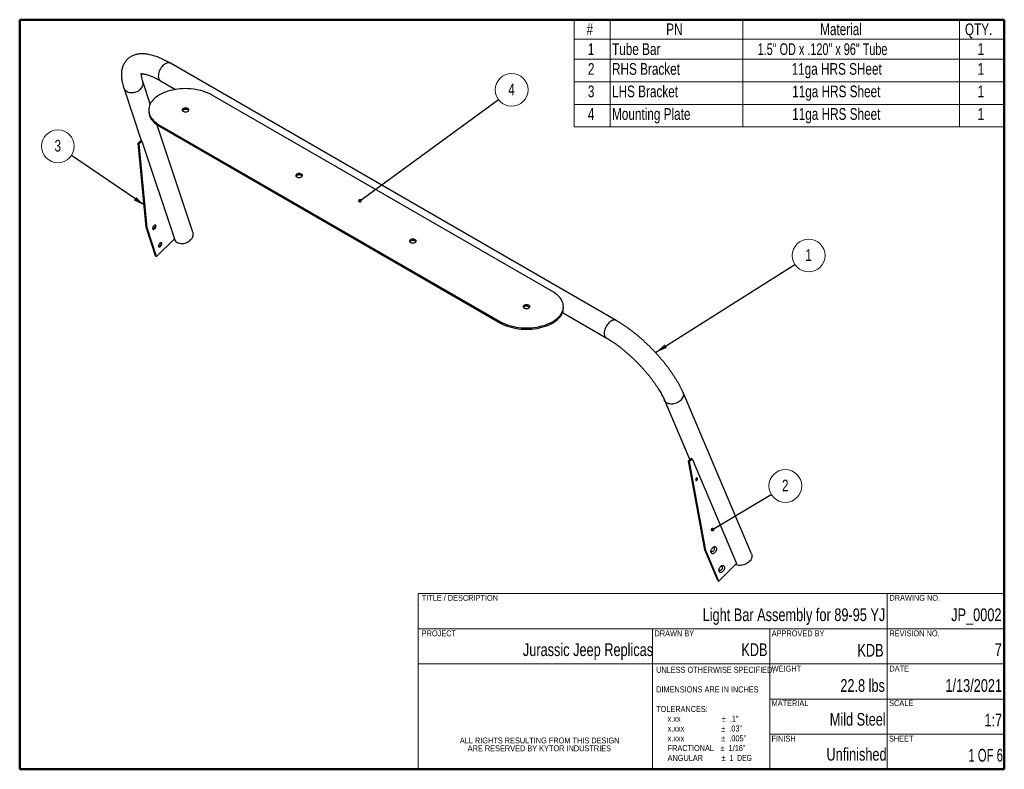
# Model space of a CAD drawing. Header units: inches. Extents: x 0.2 to 10.8, y 0.2 to 8.2.
import ezdxf

# ---------------------------------------------------------------- set-up
doc = ezdxf.new("R2010")
doc.units = ezdxf.units.IN
doc.header["$MEASUREMENT"] = 0
doc.styles.add('SLDTEXTSTYLE0', font='TXT', dxfattribs={"width": 0.75})
doc.styles.add('SLDTEXTSTYLE1', font='TXT', dxfattribs={"width": 0.666667})
doc.styles.add('SLDTEXTSTYLE2', font='TXT', dxfattribs={"width": 0.692308})
doc.dimstyles.new('SLDDIMSTYLE0', dxfattribs={"dimtxt": 0.18, "dimasz": 0.13, "dimexe": 0, "dimexo": 0.0625, "dimgap": 0, "dimtad": 0, "dimtih": 1, "dimtoh": 1, "dimdec": 0, "dimrnd": 1e-09, "dimzin": 0, "dimdsep": 46, "dimlunit": 5, "dimtxsty": 'Standard', "dimsah": 1, "dimcen": 0.09, "dimadec": 0, "dimazin": 0, "dimtfac": 0.13, "dimtdec": 0, "dimtofl": 0, "dimtmove": 0, "dimatfit": 3, "dimfxl": 0, "dimfrac": 2, "dimtolj": 1, "dimtzin": 0, "dimarcsym": 0})
doc.dimstyles.new('SLDDIMSTYLE1', dxfattribs={"dimtxt": 0.18, "dimasz": 0.04, "dimexe": 0, "dimexo": 0.0625, "dimgap": 0, "dimtad": 0, "dimtih": 1, "dimtoh": 1, "dimdec": 0, "dimrnd": 1e-09, "dimzin": 0, "dimdsep": 46, "dimlunit": 5, "dimtxsty": 'Standard', "dimblk1": 'DOT', "dimblk2": 'DOT', "dimsah": 1, "dimcen": 0.09, "dimadec": 0, "dimazin": 0, "dimtfac": 0.04, "dimtdec": 0, "dimtofl": 0, "dimtmove": 0, "dimatfit": 3, "dimldrblk": 'DOT', "dimfxl": 0, "dimfrac": 2, "dimtolj": 1, "dimtzin": 0, "dimarcsym": 0})

# ---------------------------------------------------------------- blocks, each defined once
blk = doc.blocks.new('SW_NOTE_0')
at = {"color": 0, "linetype": 'Continuous', "lineweight": 0, "char_height": 0.065, "attachment_point": 1}
for s, insert, style in [('UNLESS OTHERWISE SPECIFIED:', (0, 0.084), 'SLDTEXTSTYLE0'), ('DIMENSIONS ARE IN INCHES', (0, -0.125), 'SLDTEXTSTYLE0'), ('TOLERANCES:', (0, -0.334), 'SLDTEXTSTYLE0'), ('x.xx', (0.122, -0.438), 'SLDTEXTSTYLE0'), ('%%p', (0.7, -0.438), 'SLDTEXTSTYLE0'), ('.1"', (0.786, -0.438), 'SLDTEXTSTYLE0'), ('x.xxx', (0.122, -0.542), 'SLDTEXTSTYLE0'), ('%%p', (0.693, -0.542), 'SLDTEXTSTYLE0'), ('.03"', (0.78, -0.542), 'SLDTEXTSTYLE0'), ('x.xxx', (0.122, -0.647), 'SLDTEXTSTYLE0'), ('%%p', (0.693, -0.647), 'SLDTEXTSTYLE0'), ('.005"', (0.78, -0.647), 'SLDTEXTSTYLE0'), ('FRACTIONAL', (0.122, -0.751), 'SLDTEXTSTYLE0'), ('%%p', (0.686, -0.751), 'SLDTEXTSTYLE0'), ('1/16"', (0.772, -0.751), 'SLDTEXTSTYLE0'), ('ANGULAR', (0.122, -0.856), 'SLDTEXTSTYLE0'), ('%%p', (0.697, -0.856), 'SLDTEXTSTYLE0'), ('1  DEG', (0.783, -0.856), 'SLDTEXTSTYLE1')]:
    blk.add_mtext(s, dxfattribs=dict(at, insert=insert, style=style))
blk = doc.blocks.new('SW_NOTE_0_1')
at = {"color": 0, "linetype": 'Continuous', "lineweight": 0, "char_height": 0.0625, "attachment_point": 2, "style": 'SLDTEXTSTYLE0'}
for s, insert in [('ALL RIGHTS RESULTING FROM THIS DESIGN', (0.813, 0.081)), ('ARE RESERVED BY KYTOR INDUSTRIES', (0.81, -0.003))]:
    blk.add_mtext(s, dxfattribs=dict(at, insert=insert))
blk = doc.blocks.new('SW_TABLEANNOTATION_0')
at = {"color": 0, "linetype": 'Continuous', "lineweight": 18}
for p, q in [((0, 0), (0, -0.209)), ((0, 0), (0.384, 0)), ((0.384, 0), (0.384, -0.209)), ((0.384, 0), (1.8, 0)), ((1.8, 0), (1.8, -0.209)), ((1.8, 0), (4.108, 0)), ((4.108, 0), (4.108, -0.209)), ((4.108, 0), (4.587, 0)), ((4.587, 0), (4.587, -0.209)), ((0, -0.209), (0.384, -0.209)), ((0, -0.209), (0, -0.423)), ((0.384, -0.209), (1.8, -0.209)), ((0.384, -0.209), (0.384, -0.423)), ((1.8, -0.209), (4.108, -0.209)), ((1.8, -0.209), (1.8, -0.423)), ((4.108, -0.209), (4.587, -0.209)), ((4.108, -0.209), (4.108, -0.423)), ((4.587, -0.209), (4.587, -0.423)), ((0, -0.423), (0, -0.664)), ((0, -0.423), (0.384, -0.423)), ((0.384, -0.423), (0.384, -0.664)), ((0.384, -0.423), (1.8, -0.423)), ((1.8, -0.423), (1.8, -0.664)), ((1.8, -0.423), (4.108, -0.423)), ((4.108, -0.423), (4.108, -0.664)), ((4.108, -0.423), (4.587, -0.423)), ((4.587, -0.423), (4.587, -0.664)), ((0, -0.664), (0, -0.904)), ((0, -0.664), (0.384, -0.664)), ((0.384, -0.664), (0.384, -0.904)), ((0.384, -0.664), (1.8, -0.664)), ((1.8, -0.664), (1.8, -0.904)), ((1.8, -0.664), (4.108, -0.664)), ((4.108, -0.664), (4.108, -0.904)), ((4.108, -0.664), (4.587, -0.664)), ((4.587, -0.664), (4.587, -0.904)), ((0, -0.904), (0, -1.144)), ((0, -0.904), (0.384, -0.904)), ((0.384, -0.904), (0.384, -1.144)), ((0.384, -0.904), (1.8, -0.904)), ((1.8, -0.904), (1.8, -1.144)), ((1.8, -0.904), (4.108, -0.904)), ((4.108, -0.904), (4.108, -1.144)), ((4.108, -0.904), (4.587, -0.904)), ((4.587, -0.904), (4.587, -1.144)), ((0, -1.144), (0.384, -1.144)), ((0.384, -1.144), (1.8, -1.144)), ((1.8, -1.144), (4.108, -1.144)), ((4.108, -1.144), (4.587, -1.144))]:
    blk.add_line(p, q, dxfattribs=at)
at = {"color": 0, "linetype": 'Continuous', "lineweight": 0, "char_height": 0.125, "attachment_point": 1}
for s, insert, style in [('#', (0.132, -0.04), 'SLDTEXTSTYLE0'), ('PN', (0.981, -0.04), 'SLDTEXTSTYLE0'), ('Material', (2.623, -0.04), 'SLDTEXTSTYLE0'), ('QTY.', (4.167, -0.04), 'SLDTEXTSTYLE0'), ('1', (0.146, -0.252), 'SLDTEXTSTYLE0'), ('Tube Bar', (0.404, -0.252), 'SLDTEXTSTYLE0'), ('1.5" OD x .120" x 96" Tube', (1.957, -0.252), 'SLDTEXTSTYLE2'), ('1', (4.302, -0.252), 'SLDTEXTSTYLE0'), ('2', (0.146, -0.463), 'SLDTEXTSTYLE0'), ('RHS Bracket', (0.404, -0.463), 'SLDTEXTSTYLE0'), ('11ga HRS SHeet', (2.319, -0.463), 'SLDTEXTSTYLE0'), ('1', (4.302, -0.463), 'SLDTEXTSTYLE0'), ('3', (0.146, -0.703), 'SLDTEXTSTYLE0'), ('LHS Bracket', (0.404, -0.703), 'SLDTEXTSTYLE0'), ('11ga HRS Sheet', (2.325, -0.703), 'SLDTEXTSTYLE0'), ('1', (4.302, -0.703), 'SLDTEXTSTYLE0'), ('4', (0.146, -0.944), 'SLDTEXTSTYLE0'), ('Mounting Plate', (0.404, -0.944), 'SLDTEXTSTYLE0'), ('11ga HRS Sheet', (2.325, -0.944), 'SLDTEXTSTYLE0'), ('1', (4.302, -0.944), 'SLDTEXTSTYLE0')]:
    blk.add_mtext(s, dxfattribs=dict(at, insert=insert, style=style))
blk = doc.blocks.new('SW_NOTE_0_2')
at = {"color": 0, "linetype": 'Continuous', "lineweight": 0}
blk.add_circle((0.148, 0.094), 0.175, dxfattribs=at)
at = {"color": 0, "linetype": 'Continuous', "lineweight": 0, "insert": (0.146, 0.161), "char_height": 0.125, "attachment_point": 2, "style": 'SLDTEXTSTYLE0'}
blk.add_mtext('1', dxfattribs=at)
blk = doc.blocks.new('SW_NOTE_0_3')
at = {"color": 0, "linetype": 'Continuous', "lineweight": 0}
blk.add_circle((0.15, 0.09), 0.175, dxfattribs=at)
at = {"color": 0, "linetype": 'Continuous', "lineweight": 0, "insert": (0.149, 0.157), "char_height": 0.125, "attachment_point": 2, "style": 'SLDTEXTSTYLE0'}
blk.add_mtext('2', dxfattribs=at)
blk = doc.blocks.new('_Dot')
at = {"color": 0, "linetype": 'ByBlock', "lineweight": -2}
blk.add_line((-0.5, 0), (-1, 0), dxfattribs=at)
at = {"color": 0, "linetype": 'ByBlock', "const_width": 0.5}
blk.add_lwpolyline([(-0.25, 0, 1), (0.25, 0, 1)], format="xyb", close=True, dxfattribs=at)
blk = doc.blocks.new('SW_NOTE_0_4')
at = {"color": 0, "linetype": 'Continuous', "lineweight": 0}
blk.add_circle((0.141, 0.103), 0.175, dxfattribs=at)
at = {"color": 0, "linetype": 'Continuous', "lineweight": 0, "insert": (0.14, 0.17), "char_height": 0.125, "attachment_point": 2, "style": 'SLDTEXTSTYLE0'}
blk.add_mtext('4', dxfattribs=at)
blk = doc.blocks.new('SW_NOTE_0_5')
at = {"color": 0, "linetype": 'Continuous', "lineweight": 0}
blk.add_circle((-0.145, 0.098), 0.175, dxfattribs=at)
at = {"color": 0, "linetype": 'Continuous', "lineweight": 0, "insert": (-0.146, 0.166), "char_height": 0.125, "attachment_point": 2, "style": 'SLDTEXTSTYLE0'}
blk.add_mtext('3', dxfattribs=at)

msp = doc.modelspace()

# ---------------------------------------------------------------- linework, layer by layer
at = {"color": 7, "linetype": 'Continuous', "lineweight": 50}
for p, q in [((0.25, 0.25), (0.25, 8.25)), ((0.25, 8.25), (10.75, 8.25)), ((10.75, 8.25), (10.75, 0.25)), ((10.75, 0.25), (0.25, 0.25))]:
    msp.add_line(p, q, dxfattribs=at)
at = {"color": 7, "linetype": 'Continuous', "lineweight": 25}
for p, q in [((6.612, 5.04), (1.857, 7.785)), ((1.642, 7.352), (1.563, 7.591)), ((1.75, 7.599), (1.913, 7.505)), ((1.36, 7.523), (1.547, 6.959)), ((5.933, 5.348), (2.296, 7.447)), ((1.626, 7.287), (1.626, 7.272)), ((2.098, 5.981), (1.717, 7.126)), ((1.741, 7.126), (5.377, 5.027)), ((1.741, 7.126), (1.741, 7.112)), ((1.741, 7.112), (5.377, 5.012)), ((1.512, 6.933), (1.541, 6.962)), ((1.597, 6.035), (1.512, 6.933)), ((1.512, 6.933), (1.525, 6.925)), ((1.525, 6.925), (1.554, 6.954)), ((1.541, 6.962), (1.554, 6.954)), ((1.554, 6.954), (1.901, 5.912)), ((1.609, 6.027), (1.525, 6.925)), ((1.597, 6.035), (1.609, 6.027)), ((1.698, 5.731), (1.597, 6.035)), ((1.71, 5.723), (1.609, 6.027)), ((1.901, 5.912), (1.71, 5.723)), ((1.698, 5.731), (1.71, 5.723)), ((6.048, 5.173), (6.048, 5.187)), ((6.038, 5.124), (6.505, 4.854)), ((5.377, 5.027), (5.377, 5.012)), ((8.055, 2.548), (7.324, 4.271)), ((7.127, 4.188), (7.395, 3.554)), ((7.381, 3.541), (7.411, 3.57)), ((7.411, 3.57), (7.423, 3.563)), ((7.556, 2.591), (7.381, 3.541)), ((7.381, 3.541), (7.394, 3.534)), ((7.394, 3.534), (7.423, 3.563)), ((7.568, 2.585), (7.394, 3.534)), ((7.423, 3.563), (7.896, 2.448)), ((7.461, 3.342), (7.459, 3.341)), ((7.556, 2.591), (7.568, 2.585)), ((7.694, 2.266), (7.556, 2.591)), ((7.706, 2.259), (7.568, 2.585)), ((7.896, 2.448), (7.706, 2.259)), ((7.694, 2.266), (7.706, 2.259))]:
    msp.add_line(p, q, dxfattribs=at)
at = {"color": 7, "linetype": 'Continuous', "lineweight": 18}
for p, q in [((10.75, 2.125), (4.5, 2.125)), ((4.5, 0.25), (4.5, 2.125)), ((9.5, 2.125), (9.5, 0.25)), ((9.5, 1.75), (4.5, 1.75)), ((7, 1.75), (7, 0.25)), ((8.25, 1.75), (8.25, 0.25)), ((9.5, 1.75), (10.75, 1.75)), ((7, 1.375), (4.5, 1.375)), ((7, 1.375), (10.75, 1.375)), ((8.25, 1), (10.75, 1)), ((8.25, 0.625), (10.75, 0.625))]:
    msp.add_line(p, q, dxfattribs=at)
at = {"color": 8, "linetype": 'Continuous', "lineweight": 25, "flags": 128}
for points in [[(1.857, 7.785), (1.855, 7.786), (1.847, 7.789), (1.838, 7.79), (1.829, 7.789), (1.819, 7.787), (1.809, 7.782), (1.798, 7.776), (1.788, 7.769), (1.778, 7.76)], [(1.778, 7.76), (1.769, 7.749), (1.76, 7.738), (1.752, 7.726), (1.745, 7.713), (1.739, 7.7), (1.734, 7.687), (1.731, 7.673), (1.729, 7.66), (1.728, 7.648), (1.729, 7.637), (1.731, 7.626), (1.735, 7.617), (1.739, 7.609), (1.745, 7.603), (1.75, 7.599)], [(1.36, 7.523), (1.363, 7.516), (1.369, 7.506), (1.376, 7.497), (1.385, 7.489), (1.396, 7.483), (1.407, 7.478), (1.42, 7.474), (1.434, 7.472), (1.448, 7.472), (1.462, 7.473), (1.476, 7.475), (1.49, 7.48), (1.504, 7.485), (1.516, 7.492), (1.528, 7.5), (1.539, 7.51), (1.547, 7.52), (1.555, 7.53), (1.561, 7.542), (1.564, 7.553), (1.566, 7.565), (1.566, 7.576), (1.564, 7.587), (1.563, 7.591)], [(6.612, 5.04), (6.61, 5.041), (6.602, 5.044), (6.593, 5.045), (6.584, 5.044), (6.574, 5.042), (6.564, 5.037), (6.553, 5.031), (6.543, 5.024), (6.533, 5.015)], [(6.533, 5.015), (6.524, 5.004), (6.515, 4.993), (6.507, 4.981), (6.5, 4.968), (6.494, 4.955), (6.489, 4.942), (6.486, 4.928), (6.484, 4.915), (6.483, 4.903), (6.484, 4.892), (6.486, 4.881), (6.489, 4.872), (6.494, 4.864), (6.5, 4.858), (6.505, 4.854)], [(7.324, 4.271), (7.326, 4.264), (7.328, 4.254), (7.328, 4.243), (7.326, 4.232), (7.322, 4.221), (7.316, 4.21), (7.309, 4.199), (7.3, 4.189)], [(7.3, 4.189), (7.289, 4.18), (7.278, 4.172), (7.265, 4.164), (7.252, 4.158), (7.238, 4.154), (7.224, 4.15), (7.21, 4.148), (7.196, 4.148), (7.183, 4.149), (7.171, 4.152), (7.159, 4.156), (7.149, 4.162), (7.14, 4.168), (7.133, 4.176), (7.128, 4.185), (7.127, 4.188)]]:
    msp.add_lwpolyline(points, dxfattribs=at)
at = {"color": 7, "linetype": 'Continuous', "lineweight": 25, "flags": 128}
for points in [[(2.296, 7.447), (2.276, 7.458), (2.254, 7.468), (2.231, 7.478), (2.207, 7.486), (2.182, 7.493), (2.156, 7.499), (2.129, 7.504), (2.102, 7.508), (2.074, 7.511), (2.046, 7.513), (2.018, 7.514), (1.99, 7.513), (1.962, 7.511), (1.935, 7.508), (1.908, 7.504), (1.881, 7.499), (1.855, 7.493), (1.83, 7.486), (1.806, 7.478), (1.783, 7.468), (1.761, 7.458), (1.741, 7.447), (1.721, 7.435), (1.704, 7.423), (1.688, 7.409), (1.674, 7.395), (1.661, 7.381), (1.65, 7.366), (1.641, 7.351), (1.634, 7.335), (1.629, 7.319), (1.627, 7.303), (1.626, 7.287), (1.627, 7.271), (1.629, 7.254), (1.634, 7.239), (1.641, 7.223), (1.65, 7.207), (1.661, 7.193), (1.674, 7.178), (1.688, 7.164), (1.704, 7.151), (1.721, 7.138), (1.741, 7.126)], [(1.626, 7.272), (1.627, 7.256), (1.629, 7.24), (1.634, 7.224), (1.641, 7.208), (1.65, 7.193), (1.661, 7.178), (1.674, 7.163), (1.688, 7.15), (1.704, 7.136), (1.721, 7.124), (1.741, 7.112)], [(1.993, 7.272), (2, 7.269), (2.008, 7.267), (2.016, 7.266), (2.025, 7.266), (2.033, 7.268), (2.04, 7.271), (2.046, 7.274), (2.051, 7.278), (2.053, 7.283), (2.054, 7.288), (2.052, 7.293), (2.049, 7.297), (2.044, 7.301), (2.037, 7.304), (2.029, 7.306), (2.021, 7.307), (2.012, 7.307), (2.004, 7.306), (1.996, 7.303), (1.99, 7.299), (1.986, 7.295), (1.983, 7.29), (1.983, 7.286), (1.984, 7.281), (1.988, 7.276), (1.993, 7.272)], [(2.052, 7.279), (2.049, 7.283), (2.044, 7.287), (2.037, 7.29), (2.029, 7.292), (2.021, 7.293), (2.012, 7.292), (2.004, 7.291), (1.996, 7.288), (1.99, 7.285), (1.986, 7.281), (1.985, 7.279)], [(3.205, 6.572), (3.212, 6.569), (3.22, 6.567), (3.228, 6.566), (3.237, 6.567), (3.245, 6.568), (3.253, 6.571), (3.259, 6.574), (3.263, 6.579), (3.266, 6.583), (3.266, 6.588), (3.265, 6.593), (3.261, 6.598), (3.256, 6.602), (3.249, 6.605), (3.241, 6.607), (3.233, 6.608), (3.224, 6.607), (3.216, 6.606), (3.209, 6.603), (3.202, 6.6), (3.198, 6.595), (3.195, 6.591), (3.195, 6.586), (3.196, 6.581), (3.2, 6.576), (3.205, 6.572)], [(3.264, 6.58), (3.261, 6.583), (3.256, 6.587), (3.249, 6.59), (3.241, 6.592), (3.233, 6.593), (3.224, 6.593), (3.216, 6.591), (3.209, 6.589), (3.202, 6.585), (3.198, 6.581), (3.197, 6.58)], [(1.703, 6.052), (1.701, 6.056), (1.698, 6.058), (1.693, 6.058), (1.688, 6.056), (1.683, 6.053), (1.678, 6.048), (1.674, 6.042), (1.671, 6.036), (1.669, 6.029), (1.668, 6.023), (1.669, 6.018), (1.671, 6.014), (1.674, 6.012), (1.679, 6.012), (1.684, 6.014), (1.689, 6.017), (1.694, 6.022), (1.698, 6.028), (1.701, 6.034), (1.703, 6.041), (1.704, 6.047), (1.703, 6.052)], [(1.897, 5.908), (1.898, 5.906), (1.903, 5.896), (1.911, 5.887), (1.92, 5.879), (1.931, 5.873), (1.942, 5.868), (1.955, 5.864), (1.969, 5.862), (1.983, 5.862), (1.997, 5.863), (2.011, 5.865), (2.025, 5.87), (2.039, 5.875), (2.051, 5.882), (2.063, 5.89), (2.073, 5.9), (2.082, 5.91), (2.09, 5.92), (2.095, 5.932), (2.099, 5.943), (2.101, 5.955), (2.101, 5.966), (2.099, 5.977), (2.098, 5.981)], [(4.417, 5.873), (4.424, 5.87), (4.432, 5.868), (4.441, 5.867), (4.449, 5.867), (4.457, 5.868), (4.465, 5.871), (4.471, 5.874), (4.475, 5.879), (4.478, 5.883), (4.478, 5.888), (4.477, 5.893), (4.473, 5.898), (4.468, 5.902), (4.461, 5.905), (4.453, 5.907), (4.445, 5.908), (4.436, 5.907), (4.428, 5.906), (4.421, 5.903), (4.415, 5.9), (4.41, 5.896), (4.408, 5.891), (4.407, 5.886), (4.409, 5.881), (4.412, 5.877), (4.417, 5.873)], [(4.476, 5.88), (4.473, 5.883), (4.468, 5.887), (4.461, 5.89), (4.453, 5.892), (4.445, 5.893), (4.436, 5.893), (4.428, 5.891), (4.421, 5.889), (4.415, 5.885), (4.41, 5.881), (4.409, 5.88)], [(1.765, 5.865), (1.763, 5.868), (1.76, 5.87), (1.755, 5.87), (1.751, 5.869), (1.746, 5.865), (1.741, 5.861), (1.736, 5.855), (1.733, 5.848), (1.731, 5.842), (1.73, 5.836), (1.731, 5.831), (1.733, 5.827), (1.737, 5.825), (1.741, 5.825), (1.746, 5.826), (1.751, 5.83), (1.756, 5.835), (1.76, 5.84), (1.763, 5.847), (1.765, 5.853), (1.766, 5.859), (1.765, 5.865)], [(5.377, 5.027), (5.398, 5.016), (5.419, 5.006), (5.443, 4.997), (5.467, 4.988), (5.492, 4.981), (5.518, 4.975), (5.544, 4.97), (5.571, 4.966), (5.599, 4.963), (5.627, 4.961), (5.655, 4.961), (5.683, 4.961), (5.711, 4.963), (5.738, 4.966), (5.766, 4.97), (5.792, 4.975), (5.818, 4.981), (5.843, 4.988), (5.867, 4.997), (5.89, 5.006), (5.912, 5.016), (5.933, 5.027), (5.952, 5.039), (5.969, 5.052), (5.985, 5.065), (6, 5.079), (6.012, 5.093), (6.023, 5.108), (6.032, 5.124), (6.039, 5.139), (6.044, 5.155), (6.047, 5.171), (6.048, 5.187), (6.047, 5.204), (6.044, 5.22), (6.039, 5.236), (6.032, 5.251), (6.023, 5.267), (6.012, 5.282), (6, 5.296), (5.985, 5.31), (5.969, 5.323), (5.952, 5.336), (5.933, 5.348)], [(5.377, 5.012), (5.398, 5.001), (5.419, 4.991), (5.443, 4.982), (5.467, 4.974), (5.492, 4.967), (5.518, 4.96), (5.544, 4.955), (5.571, 4.951), (5.599, 4.948), (5.627, 4.947), (5.655, 4.946), (5.683, 4.947), (5.711, 4.948), (5.738, 4.951), (5.766, 4.955), (5.792, 4.96), (5.818, 4.967), (5.843, 4.974), (5.867, 4.982), (5.89, 4.991), (5.912, 5.001), (5.933, 5.012), (5.952, 5.024), (5.969, 5.037), (5.985, 5.05), (6, 5.064), (6.012, 5.079), (6.023, 5.094), (6.032, 5.109), (6.039, 5.125), (6.044, 5.141), (6.047, 5.157), (6.048, 5.173)], [(5.63, 5.173), (5.636, 5.17), (5.644, 5.168), (5.653, 5.167), (5.661, 5.167), (5.67, 5.169), (5.677, 5.171), (5.683, 5.175), (5.687, 5.179), (5.69, 5.184), (5.691, 5.189), (5.689, 5.194), (5.685, 5.198), (5.68, 5.202), (5.673, 5.205), (5.666, 5.207), (5.657, 5.208), (5.648, 5.208), (5.64, 5.206), (5.633, 5.204), (5.627, 5.2), (5.622, 5.196), (5.62, 5.191), (5.619, 5.186), (5.621, 5.181), (5.624, 5.177), (5.63, 5.173)], [(5.688, 5.18), (5.685, 5.184), (5.68, 5.187), (5.673, 5.19), (5.666, 5.193), (5.657, 5.193), (5.648, 5.193), (5.64, 5.192), (5.633, 5.189), (5.627, 5.186), (5.622, 5.181), (5.621, 5.18)], [(7.465, 3.355), (7.462, 3.35), (7.46, 3.345), (7.459, 3.34), (7.46, 3.335), (7.462, 3.333), (7.465, 3.332), (7.469, 3.333), (7.473, 3.336), (7.477, 3.34), (7.479, 3.345), (7.48, 3.35), (7.479, 3.355), (7.477, 3.358), (7.473, 3.359), (7.469, 3.357), (7.465, 3.355)], [(7.624, 2.561), (7.622, 2.568), (7.621, 2.575), (7.623, 2.584), (7.625, 2.592), (7.629, 2.601), (7.634, 2.608), (7.64, 2.615), (7.646, 2.621), (7.653, 2.624), (7.659, 2.626), (7.665, 2.626), (7.671, 2.624), (7.675, 2.621), (7.679, 2.616), (7.68, 2.609), (7.681, 2.601), (7.68, 2.593), (7.677, 2.584), (7.673, 2.576), (7.668, 2.568), (7.662, 2.562), (7.656, 2.556), (7.649, 2.552), (7.643, 2.55), (7.637, 2.55), (7.631, 2.552), (7.627, 2.556), (7.624, 2.561)], [(7.644, 2.619), (7.645, 2.619), (7.649, 2.618), (7.653, 2.616), (7.656, 2.612), (7.657, 2.607), (7.657, 2.6), (7.655, 2.594), (7.652, 2.587), (7.648, 2.581), (7.643, 2.576), (7.638, 2.573), (7.633, 2.571), (7.628, 2.572), (7.624, 2.574), (7.622, 2.578), (7.622, 2.578)], [(8.055, 2.548), (8.057, 2.541), (8.059, 2.531), (8.059, 2.52), (8.057, 2.509), (8.053, 2.498), (8.047, 2.487), (8.039, 2.476), (8.03, 2.466)], [(7.709, 2.361), (7.707, 2.367), (7.706, 2.375), (7.708, 2.383), (7.71, 2.392), (7.714, 2.4), (7.719, 2.408), (7.725, 2.415), (7.731, 2.42), (7.738, 2.424), (7.744, 2.426), (7.75, 2.426), (7.756, 2.424), (7.76, 2.42), (7.764, 2.415), (7.765, 2.408), (7.766, 2.401), (7.765, 2.392), (7.762, 2.384), (7.758, 2.376), (7.753, 2.368), (7.747, 2.361), (7.741, 2.356), (7.734, 2.352), (7.728, 2.35), (7.722, 2.35), (7.716, 2.352), (7.712, 2.355), (7.709, 2.361)], [(7.729, 2.418), (7.73, 2.418), (7.734, 2.418), (7.738, 2.416), (7.741, 2.412), (7.742, 2.406), (7.742, 2.4), (7.74, 2.393), (7.737, 2.386), (7.733, 2.38), (7.728, 2.376), (7.723, 2.372), (7.718, 2.371), (7.713, 2.371), (7.709, 2.374), (7.707, 2.378), (7.707, 2.378)], [(8.03, 2.466), (8.02, 2.457), (8.008, 2.449), (7.996, 2.441), (7.983, 2.435), (7.969, 2.431), (7.955, 2.427), (7.941, 2.425), (7.927, 2.425), (7.914, 2.426), (7.901, 2.429), (7.89, 2.433), (7.884, 2.436)]]:
    msp.add_lwpolyline(points, dxfattribs=at)
at = {"color": 7, "linetype": 'Continuous', "lineweight": 25}
for centre, radius, start, end in [((1.633, 6.067), 0.0692, 307.0674, 349.9061), ((1.695, 5.88), 0.0692, 307.0674, 349.9061), ((7.445, 3.358), 0.0221, 314.8948, 355.6067)]:
    msp.add_arc(centre, radius, start, end, dxfattribs=at)
for points, knots in [([(1.857, 7.785), (1.853, 7.788), (1.838, 7.796), (1.815, 7.808), (1.787, 7.822), (1.76, 7.835), (1.733, 7.847), (1.706, 7.857), (1.679, 7.866), (1.653, 7.873), (1.626, 7.879), (1.6, 7.883), (1.575, 7.885), (1.551, 7.886), (1.529, 7.884), (1.509, 7.882), (1.49, 7.878), (1.47, 7.872), (1.452, 7.864), (1.434, 7.855), (1.418, 7.844), (1.403, 7.832), (1.39, 7.819), (1.378, 7.805), (1.368, 7.79), (1.359, 7.773), (1.351, 7.756), (1.345, 7.738), (1.34, 7.72), (1.337, 7.7), (1.335, 7.679), (1.334, 7.657), (1.335, 7.634), (1.338, 7.61), (1.343, 7.585), (1.349, 7.559), (1.355, 7.538), (1.359, 7.526), (1.36, 7.523)], [0, 0, 0, 0, 0.01625, 0.04769, 0.079292, 0.111124, 0.143214, 0.175588, 0.208257, 0.241206, 0.274366, 0.307532, 0.340359, 0.372445, 0.400153, 0.426695, 0.452162, 0.479442, 0.50564, 0.530906, 0.555458, 0.579503, 0.603231, 0.626825, 0.650409, 0.674159, 0.698258, 0.722895, 0.748264, 0.774553, 0.801936, 0.830535, 0.860384, 0.891384, 0.923301, 0.955804, 0.988566, 1, 1, 1, 1]), ([(1.563, 7.591), (1.562, 7.594), (1.559, 7.602), (1.556, 7.615), (1.553, 7.628), (1.551, 7.64), (1.549, 7.651), (1.549, 7.659), (1.549, 7.667), (1.549, 7.672), (1.55, 7.675), (1.55, 7.677), (1.551, 7.678), (1.55, 7.677), (1.548, 7.674), (1.546, 7.672), (1.544, 7.67), (1.542, 7.67), (1.543, 7.67), (1.545, 7.67), (1.548, 7.671), (1.553, 7.671), (1.56, 7.671), (1.569, 7.671), (1.579, 7.669), (1.591, 7.667), (1.604, 7.664), (1.618, 7.66), (1.634, 7.655), (1.651, 7.648), (1.669, 7.641), (1.689, 7.632), (1.709, 7.622), (1.73, 7.611), (1.744, 7.603), (1.75, 7.599)], [0, 0, 0, 0, 0.017268, 0.047889, 0.078141, 0.107973, 0.137394, 0.166447, 0.195218, 0.223859, 0.252559, 0.281622, 0.311589, 0.343384, 0.378786, 0.422239, 0.45866, 0.491161, 0.520904, 0.549111, 0.578829, 0.607706, 0.636303, 0.66492, 0.693727, 0.722857, 0.752379, 0.782321, 0.812688, 0.843465, 0.874628, 0.906148, 0.937991, 0.970126, 1, 1, 1, 1]), ([(7.324, 4.271), (7.322, 4.276), (7.316, 4.29), (7.305, 4.313), (7.291, 4.341), (7.276, 4.369), (7.259, 4.397), (7.242, 4.426), (7.224, 4.454), (7.204, 4.483), (7.184, 4.511), (7.163, 4.54), (7.141, 4.568), (7.118, 4.597), (7.095, 4.625), (7.071, 4.653), (7.046, 4.68), (7.021, 4.708), (6.995, 4.735), (6.969, 4.761), (6.942, 4.787), (6.915, 4.813), (6.887, 4.838), (6.86, 4.862), (6.832, 4.886), (6.804, 4.908), (6.775, 4.93), (6.747, 4.952), (6.719, 4.972), (6.69, 4.991), (6.662, 5.01), (6.636, 5.026), (6.62, 5.036), (6.612, 5.04)], [0, 0, 0, 0, 0.0175675, 0.0518878, 0.0859634, 0.1197985, 0.1534196, 0.1868537, 0.2201259, 0.2532588, 0.286273, 0.3191863, 0.3520148, 0.3847725, 0.4174722, 0.4501255, 0.4827429, 0.5153342, 0.5479087, 0.5804754, 0.6130429, 0.6456171, 0.6782069, 0.7108214, 0.7434701, 0.7761633, 0.8089119, 0.8417282, 0.8746255, 0.9076191, 0.9407259, 0.9739654, 1, 1, 1, 1]), ([(6.505, 4.854), (6.509, 4.852), (6.521, 4.845), (6.54, 4.833), (6.564, 4.818), (6.588, 4.802), (6.612, 4.785), (6.637, 4.767), (6.661, 4.748), (6.686, 4.728), (6.711, 4.707), (6.736, 4.685), (6.761, 4.663), (6.786, 4.64), (6.81, 4.617), (6.834, 4.593), (6.858, 4.569), (6.881, 4.544), (6.903, 4.519), (6.925, 4.494), (6.946, 4.469), (6.967, 4.444), (6.986, 4.418), (7.005, 4.393), (7.023, 4.369), (7.039, 4.344), (7.055, 4.32), (7.07, 4.297), (7.083, 4.274), (7.096, 4.251), (7.107, 4.23), (7.117, 4.21), (7.123, 4.196), (7.126, 4.189), (7.127, 4.188)], [0, 0, 0, 0, 0.017183, 0.049278, 0.081514, 0.113911, 0.146448, 0.179107, 0.211868, 0.244718, 0.27764, 0.310623, 0.343653, 0.376721, 0.409814, 0.442923, 0.476039, 0.509148, 0.54224, 0.575306, 0.608335, 0.641314, 0.674234, 0.707081, 0.739841, 0.772498, 0.805036, 0.837437, 0.869678, 0.901738, 0.933591, 0.965208, 0.99469, 1, 1, 1, 1])]:
    msp.add_open_spline(points, degree=3, knots=knots, dxfattribs=at)

# ---------------------------------------------------------------- block references
at = {"color": 7, "linetype": 'Continuous', "lineweight": 0}
for name, p in [('SW_TABLEANNOTATION_0', (6.163, 8.25)), ('SW_NOTE_0_4', (5.355, 7.398)), ('SW_NOTE_0_5', (0.802, 6.801)), ('SW_NOTE_0_2', (8.516, 5.639)), ('SW_NOTE_0_3', (8.265, 3.184)), ('SW_NOTE_0', (7.038, 1.26)), ('SW_NOTE_0_1', (4.982, 0.508))]:
    msp.add_blockref(name, p, dxfattribs=at)

# ---------------------------------------------------------------- texts
for s, insert, char_height, attachment_point, style in [('TITLE / DESCRIPTION', (4.537, 2.111), 0.0625, 1, 'SLDTEXTSTYLE0'), ('DRAWING NO.', (9.525, 2.111), 0.0625, 1, 'SLDTEXTSTYLE0'), ('Light Bar Assembly for 89-95 YJ', (9.481, 1.967), 0.13542, 3, 'SLDTEXTSTYLE0'), ('JP_0002', (10.72, 1.967), 0.1354, 3, 'SLDTEXTSTYLE0'), ('PROJECT', (4.537, 1.732), 0.0625, 1, 'SLDTEXTSTYLE0'), ('DRAWN BY', (7.02, 1.732), 0.0625, 1, 'SLDTEXTSTYLE0'), ('APPROVED BY', (8.27, 1.732), 0.0625, 1, 'SLDTEXTSTYLE0'), ('REVISION NO.', (9.525, 1.732), 0.0625, 1, 'SLDTEXTSTYLE0'), ('Jurassic Jeep Replicas', (7.005, 1.594), 0.13542, 3, 'SLDTEXTSTYLE0'), ('KDB', (8.225, 1.594), 0.1354, 3, 'SLDTEXTSTYLE0'), ('KDB', (9.463, 1.588), 0.1354, 3, 'SLDTEXTSTYLE0'), ('7', (10.724, 1.594), 0.135, 3, 'SLDTEXTSTYLE0'), ('WEIGHT', (8.27, 1.356), 0.0625, 1, 'SLDTEXTSTYLE0'), ('DATE', (9.525, 1.356), 0.0625, 1, 'SLDTEXTSTYLE0'), ('22.8 lbs', (9.477, 1.212), 0.1354, 3, 'SLDTEXTSTYLE0'), ('1/13/2021', (10.726, 1.212), 0.1354, 3, 'SLDTEXTSTYLE0'), ('MATERIAL', (8.269, 0.987), 0.0625, 1, 'SLDTEXTSTYLE0'), ('SCALE', (9.522, 0.987), 0.0625, 1, 'SLDTEXTSTYLE0'), ('Mild Steel', (9.485, 0.851), 0.1354, 3, 'SLDTEXTSTYLE0'), ('1:7', (10.727, 0.843), 0.1354, 3, 'SLDTEXTSTYLE0'), ('FINISH', (8.268, 0.609), 0.0625, 1, 'SLDTEXTSTYLE0'), ('SHEET', (9.52, 0.609), 0.0625, 1, 'SLDTEXTSTYLE0'), ('Unfinished', (9.495, 0.478), 0.1354, 3, 'SLDTEXTSTYLE0'), ('1 OF 6', (10.736, 0.468), 0.1354, 3, 'SLDTEXTSTYLE1')]:
    msp.add_mtext(s, dxfattribs=dict(at, insert=insert, char_height=char_height, attachment_point=attachment_point, style=style))

# ---------------------------------------------------------------- leaders
for points, dimstyle in [([(3.879, 6.318), (5.355, 7.398)], 'SLDDIMSTYLE1'), ([(1.587, 6.266), (0.802, 6.801)], 'SLDDIMSTYLE0'), ([(7.031, 4.697), (8.516, 5.639)], 'SLDDIMSTYLE0'), ([(7.639, 2.808), (8.265, 3.184)], 'SLDDIMSTYLE1')]:
    msp.add_leader(points, dimstyle=dimstyle, dxfattribs=at)

doc.saveas('drawing.dxf')
